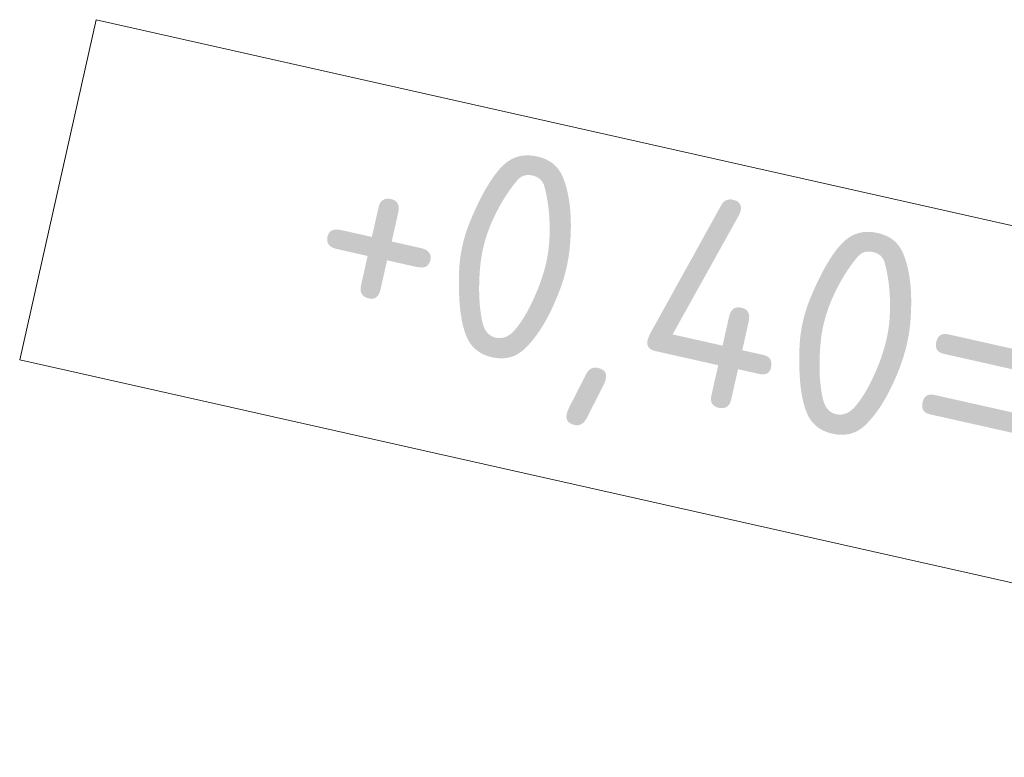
# Model space of a CAD drawing. Header units: millimetres. Extents: x -7218036 to -6936053, y 6003644 to 6210136.
# Tile 59 of 65: x -7180476 to -7179279, y 6138342 to 6139238. Entities that reach past the tile are written whole.
import ezdxf

# ---------------------------------------------------------------- set-up
doc = ezdxf.new("R2010")
doc.units = ezdxf.units.MM
doc.header["$MEASUREMENT"] = 0
doc.layers.add('АР-Отметки высот_новые.АР_Ном._пера__120', color=7, linetype='Continuous', lineweight=0)
doc.styles.add('РЎР“Р•РќР•Р\xa0РР\xa0_РЎРўРР›Р¬_1', font='GOST_Common.ttf')

msp = doc.modelspace()

# ---------------------------------------------------------------- linework, layer by layer
at = {"layer": 'АР-Отметки высот_новые.АР_Ном._пера__120', "color": 7, "linetype": 'Continuous', "lineweight": 0, "flags": 128}
msp.add_lwpolyline([(-7180382.9, 6139238), (-7178233.8, 6138755.4), (-7178326.7, 6138342.1), (-7180475.7, 6138824.8)], close=True, dxfattribs=at)

# ---------------------------------------------------------------- texts
at = {"layer": 'АР-Отметки высот_новые.АР_Ном._пера__120', "color": 7, "linetype": 'Continuous', "lineweight": 0, "insert": (-7179351.9, 6138802.8), "char_height": 250, "attachment_point": 5, "rotation": 347.3417, "style": 'РЎР“Р•РќР•Р\xa0РР\xa0_РЎРўРР›Р¬_1'}
msp.add_mtext('\\A1;{\\pqc;\\fGOST Common|b0|i0|c204|p0;\\W1.000000;+0,40=171,5}', dxfattribs=at)

doc.saveas('drawing.dxf')
